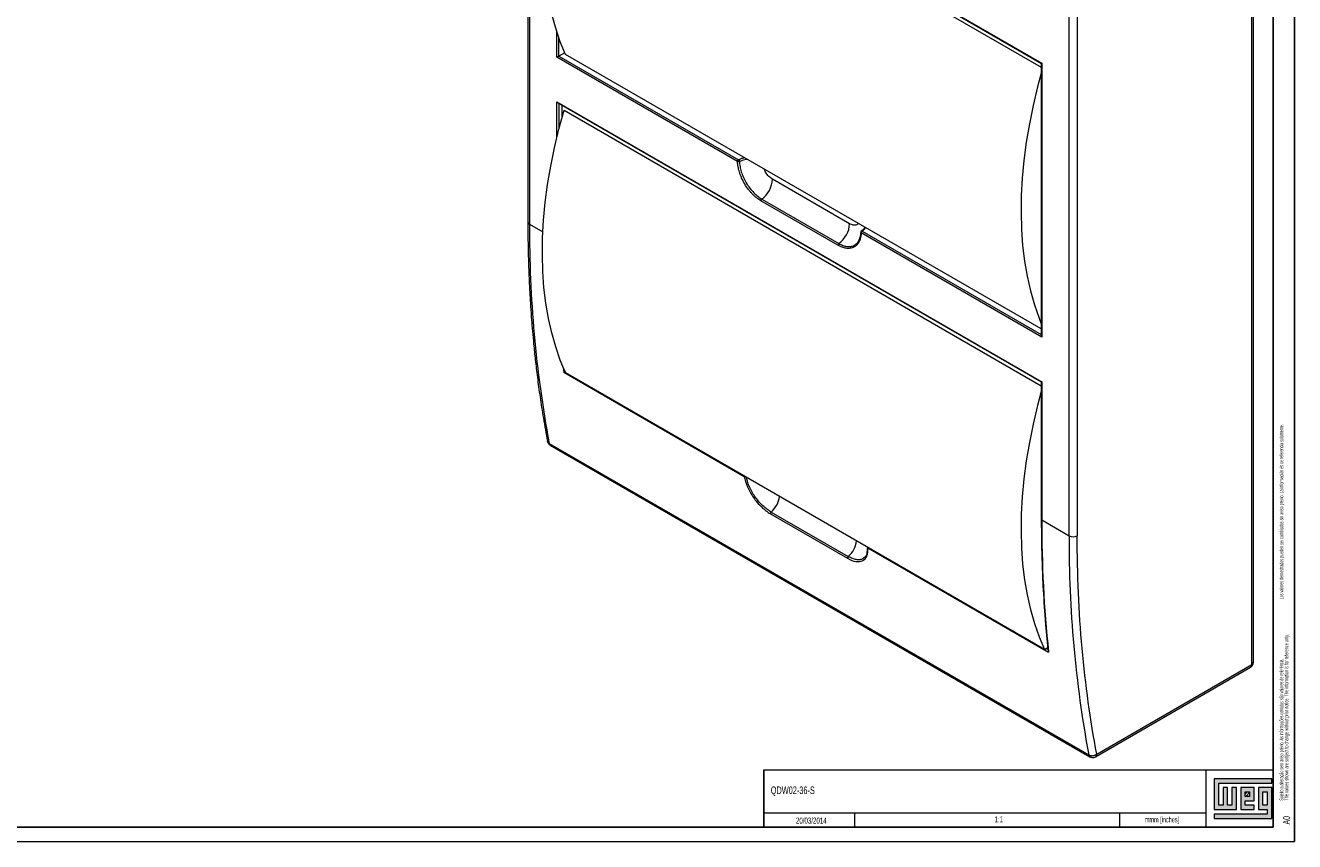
# Model space of a CAD drawing. Header units: millimetres. Extents: x 0 to 1189, y 0 to 841.
# Tile 4 of 6: x 747 to 1189, y 0 to 284. Entities that reach past the tile are written whole.
import ezdxf

# ---------------------------------------------------------------- set-up
doc = ezdxf.new("R2010")
doc.units = ezdxf.units.MM
doc.layers.add('FORMATO', color=7, linetype='Continuous')
doc.layers.add('LEGENDA', color=7, linetype='Continuous')
doc.styles.add('SLDTEXTSTYLE1', font='TXT', dxfattribs={"width": 0.605})
doc.styles.add('SLDTEXTSTYLE2', font='TXT', dxfattribs={"width": 0.569583})

# ---------------------------------------------------------------- blocks, each defined once
blk = doc.blocks.new('SW_NOTE_0')
at = {"color": 0, "linetype": 'Continuous', "lineweight": 0, "attachment_point": 1, "rotation": 90}
for s, insert, char_height, style in [('Sujeito a alteração sem aviso prévio. As informações contidas são valores de referência.                                                           Los valores demostrados pueden ser cambiados sin aviso previo. La información és de referencia solamente.', (-1.71, 0), 1.32292, 'SLDTEXTSTYLE2'), ('The values shown are subject to change without prior notice. The information is for reference only.', (0.06, 0), 1.3229, 'SLDTEXTSTYLE1')]:
    blk.add_mtext(s, dxfattribs=dict(at, insert=insert, char_height=char_height, style=style))

msp = doc.modelspace()

# ---------------------------------------------------------------- hatches: boundary and pattern name
at = {"linetype": 'Continuous'}
msp.add_hatch(color=7, dxfattribs=at).paths.add_polyline_path([(1160.99, 21.93), (1160.99, 11.15), (1168.69, 11.15), (1168.69, 18.85), (1167.15, 18.85), (1167.15, 12.69), (1165.61, 12.69), (1165.61, 18.85), (1164.07, 18.85), (1164.07, 12.69), (1162.53, 12.69), (1162.53, 20.39), (1181.01, 20.39), (1181.01, 21.93)], flags=0)
h = msp.add_hatch(color=7, dxfattribs=at)
h.paths.add_polyline_path([(1160.99, 8.07), (1181.01, 8.07), (1181.01, 18.85), (1176.39, 18.85), (1176.39, 11.15), (1179.47, 11.15), (1179.47, 9.61), (1160.99, 9.61)], flags=0)
h.paths.add_polyline_path([(1177.93, 17.31), (1179.47, 17.31), (1179.47, 12.69), (1177.93, 12.69)], flags=0)
h = msp.add_hatch(color=7, dxfattribs=at)
h.paths.add_polyline_path([(1174.85, 12.69), (1171.77, 12.69), (1171.77, 14.23), (1174.85, 14.23), (1174.85, 18.85), (1170.23, 18.85), (1170.23, 11.15), (1174.85, 11.15)], flags=0)
h.paths.add_polyline_path([(1173.31, 15.77), (1171.77, 15.77), (1171.77, 17.31), (1173.31, 17.31)], flags=0)
h = msp.add_hatch(dxfattribs=at)
h.set_pattern_fill('ANSI31', color=8, scale=0.25, style=0)
h.paths.add_polyline_path([(1173.31, 15.77), (1171.77, 15.77), (1171.77, 17.31), (1173.31, 17.31)], flags=0)

# ---------------------------------------------------------------- linework, layer by layer
at = {"color": 7, "linetype": 'Continuous', "lineweight": 15}
for p, q in [((1174.03, 61.68), (1174.03, 444.64)), ((1174.62, 62.5), (1174.62, 445.45)), ((921.71, 438.91), (921.71, 216)), ((922.3, 438.09), (922.3, 215.18)), ((931.85, 368.89), (1100.84, 271.33)), ((932.2, 368.52), (1100.7, 271.25)), ((934.32, 365.95), (1100.7, 269.91)), ((1110.39, 106.6), (1110.39, 329.51)), ((1113.22, 329.51), (1113.22, 106.6)), ((934.62, 274.96), (932.55, 273.77)), ((1100.7, 178.66), (934.89, 274.38)), ((994.8, 237.02), (931.85, 273.36)), ((932.55, 273.77), (995.15, 237.63)), ((1100.7, 271.25), (1100.7, 176.29)), ((1100.84, 271.33), (1100.84, 175.8)), ((931.85, 257.84), (1100.84, 160.28)), ((932.2, 257.47), (1100.7, 160.2)), ((933.61, 256.65), (933.61, 252.41)), ((934.32, 254.9), (1100.7, 158.86)), ((1033.88, 215.35), (1007.01, 230.86)), ((1029.78, 207.86), (1002.91, 223.37)), ((1003.24, 223.96), (1030.11, 208.45)), ((1100.84, 175.8), (1037.89, 212.14)), ((934.21, 163.63), (997.17, 127.28)), ((1101.76, 66.99), (934.89, 163.33)), ((1100.7, 160.2), (1100.7, 112.31)), ((1100.84, 160.28), (1100.84, 112.11)), ((929.14, 138.79), (1117.23, 30.21)), ((929.53, 138.18), (1117.62, 29.59)), ((1006.26, 114.25), (1033.13, 98.74)), ((1006.53, 114.87), (1033.4, 99.35)), ((1100.84, 112.11), (1110.39, 106.6)), ((1040.1, 102.7), (1039.93, 100.64)), ((1040.26, 102.41), (1103.21, 66.07)), ((1101.76, 66.99), (1102.92, 67.66)), ((1119.62, 29.59), (1173.62, 60.77)), ((1120.03, 30.51), (1174.03, 61.68))]:
    msp.add_line(p, q, dxfattribs=at)
at = {"color": 8, "linetype": 'Continuous', "lineweight": 15}
for p, q in [((931.85, 273.36), (931.85, 282.1)), ((932.55, 273.77), (932.55, 280.08)), ((931.85, 245.59), (931.85, 257.84)), ((932.55, 257.27), (932.55, 248.43)), ((922.3, 215.18), (926.93, 212.51)), ((1038.24, 212.75), (1100.7, 176.7)), ((934.05, 165.23), (934.21, 163.63)), ((1102.43, 67.38), (1102.99, 67.06))]:
    msp.add_line(p, q, dxfattribs=at)
at = {"color": 7, "linetype": 'Continuous', "lineweight": 0}
for p, q in [((1181.01, 21.93), (1160.99, 21.93)), ((1160.99, 21.93), (1160.99, 11.15)), ((1162.53, 20.39), (1181.01, 20.39)), ((1162.53, 12.69), (1162.53, 20.39)), ((1165.61, 18.85), (1164.07, 18.85)), ((1164.07, 18.85), (1164.07, 12.69)), ((1165.61, 12.69), (1165.61, 18.85)), ((1168.69, 18.85), (1167.15, 18.85)), ((1167.15, 18.85), (1167.15, 12.69)), ((1168.69, 11.15), (1168.69, 18.85)), ((1174.85, 18.85), (1170.23, 18.85)), ((1170.23, 18.85), (1170.23, 11.15)), ((1174.85, 14.23), (1174.85, 18.85)), ((1181.01, 18.85), (1176.39, 18.85)), ((1176.39, 18.85), (1176.39, 11.15)), ((1181.01, 20.39), (1181.01, 21.93)), ((1181.01, 8.07), (1181.01, 18.85)), ((1171.77, 17.31), (1173.31, 17.31)), ((1171.77, 15.77), (1171.77, 17.31)), ((1173.31, 15.77), (1171.77, 15.77)), ((1171.77, 14.23), (1174.85, 14.23)), ((1171.77, 12.69), (1171.77, 14.23)), ((1173.31, 17.31), (1173.31, 15.77)), ((1177.93, 12.69), (1177.93, 17.31)), ((1177.93, 17.31), (1179.47, 17.31)), ((1179.47, 17.31), (1179.47, 12.69)), ((1035.52, 10.02), (1035.52, 5)), ((1128, 10.03), (1128, 5)), ((1160.99, 11.15), (1168.69, 11.15)), ((1160.99, 9.61), (1160.99, 8.07)), ((1179.47, 9.61), (1160.99, 9.61)), ((1164.07, 12.69), (1162.53, 12.69)), ((1167.15, 12.69), (1165.61, 12.69)), ((1170.23, 11.15), (1174.85, 11.15)), ((1174.85, 12.69), (1171.77, 12.69)), ((1174.85, 11.15), (1174.85, 12.69)), ((1176.39, 11.15), (1179.47, 11.15)), ((1179.47, 12.69), (1177.93, 12.69)), ((1179.47, 11.15), (1179.47, 9.61)), ((1160.99, 8.07), (1181.01, 8.07))]:
    msp.add_line(p, q, dxfattribs=at)
at = {"color": 7, "linetype": 'Continuous', "lineweight": 15, "flags": 128}
for points in [[(934.89, 274.38), (933.03, 278.8), (931.41, 283.45), (930.03, 288.32), (928.88, 293.4), (927.98, 298.68), (927.33, 304.14), (926.92, 309.78), (926.76, 315.57), (926.85, 321.51), (927.18, 327.59), (927.76, 333.78), (928.59, 340.07), (929.67, 346.45), (930.98, 352.9), (932.53, 359.4), (934.32, 365.95)], [(1100.7, 267.87), (1099.41, 263.07), (1097.86, 256.56), (1096.54, 250.11), (1095.47, 243.73), (1094.64, 237.44), (1094.06, 231.25), (1093.72, 225.18), (1093.63, 219.24), (1093.8, 213.44), (1094.2, 207.8), (1094.86, 202.34), (1095.76, 197.06), (1096.9, 191.98), (1098.29, 187.11), (1099.91, 182.46), (1100.7, 180.48)], [(934.89, 163.33), (933.03, 167.75), (931.41, 172.4), (930.03, 177.27), (928.88, 182.35), (927.98, 187.63), (927.33, 193.09), (926.92, 198.73), (926.76, 204.52), (926.85, 210.46), (927.18, 216.54), (927.76, 222.73), (928.59, 229.02), (929.67, 235.4), (930.98, 241.85), (932.53, 248.35), (934.32, 254.9)], [(1100.7, 156.82), (1099.41, 152.02), (1097.86, 145.51), (1096.54, 139.06), (1095.47, 132.68), (1094.64, 126.39), (1094.06, 120.2), (1093.72, 114.13), (1093.63, 108.19), (1093.8, 102.39), (1094.2, 96.75), (1094.86, 91.29), (1095.76, 86.01), (1096.9, 80.93), (1098.29, 76.06), (1099.91, 71.41), (1101.76, 66.99)], [(1117.62, 29.59), (1117.72, 29.55), (1117.75, 29.54)]]:
    msp.add_lwpolyline(points, dxfattribs=at)
at = {"color": 8, "linetype": 'Continuous', "lineweight": 15, "flags": 128}
for points in [[(997.17, 127.37), (997.17, 127.37), (997.17, 127.28)], [(1040.26, 102.41), (1040.25, 102.5), (1040.25, 102.5)]]:
    msp.add_lwpolyline(points, dxfattribs=at)
at = {"color": 7, "linetype": 'Continuous', "lineweight": 15}
for centre, radius, start, end in [((995.57, 236.98), 0.768, 122.6055, 177.3945), ((998.02, 231.3), 9, 305.4166, 357.2126), ((1003.69, 223.33), 0.776, 125.4166, 177.2126), ((1330.29, 213.23), 407.99, 179.7257, 190.5121), ((1024.89, 215.79), 9, 305.4166, 357.2126), ((1038.66, 212.11), 0.768, 122.6055, 177.3945), ((1030.56, 207.82), 0.776, 125.4166, 177.2126), ((1007.01, 114.29), 0.754, 129.6568, 182.3194), ((1536.41, 111.43), 435.57, 179.9104, 185.9775), ((1111.8, 109.33), 3.07, 242.6097, 297.3903), ((1518.38, 104.64), 407.99, 179.7257, 190.5121), ((1033.88, 98.77), 0.754, 129.6568, 182.3194)]:
    msp.add_arc(centre, radius, start, end, dxfattribs=at)
at = {"color": 8, "linetype": 'Continuous', "lineweight": 15}
for centre, radius, start, end in [((922.72, 216.09), 1.01, 185.6948, 245.6253), ((929.99, 138.89), 0.849, 186.9813, 237.5613), ((1001.02, 121.3), 8.47, 310.5843, 353.2248), ((1100.95, 112.34), 0.251, 185.6948, 245.6253), ((1027.96, 105.75), 8.39, 310.392, 353.4171), ((1173.62, 62.6), 1.01, 294.3747, 354.3052), ((1173.05, 61.57), 0.986, 305.0133, 6.2988), ((1118.08, 30.31), 0.849, 186.9813, 237.5613), ((1119.05, 30.4), 0.986, 305.0165, 6.2986)]:
    msp.add_arc(centre, radius, start, end, dxfattribs=at)
at = {"color": 7, "linetype": 'Continuous', "lineweight": 15}
for centre, major_axis, ratio, start_param, end_param in [((932.2, 273.56), (0.5, 0.289), 0.00007, 0.785358, 2.356154), ((1101.2, 271.54), (0.5, 0.289), 0.00007, 2.356154, 3.141633), ((932.2, 258.05), (-0.354, 0.612), 0.577335, 1.570756, 2.356235), ((1101.2, 176), (-0.354, 0.612), 0.577335, 0.785358, 1.570756), ((1101.2, 160.49), (0.5, 0.289), 0.00007, 2.356154, 3.141552)]:
    msp.add_ellipse(centre, major_axis=major_axis, ratio=ratio, start_param=start_param, end_param=end_param, dxfattribs=at)
for points, knots in [([(1002.91, 223.37), (1002.83, 223.42), (1002.67, 223.51), (1002.43, 223.66), (1002.19, 223.82), (1001.95, 223.99), (1001.71, 224.17), (1001.3, 224.48), (1000.72, 224.97), (999.98, 225.68), (999.26, 226.46), (998.33, 227.61), (997.26, 229.19), (996.38, 230.89), (995.81, 232.26), (995.46, 233.28), (995.18, 234.28), (995.01, 235.13), (994.9, 235.85), (994.83, 236.44), (994.81, 236.82), (994.8, 237.02)], [0, 0, 0, 0, 0.019538, 0.03904, 0.058523, 0.078005, 0.097502, 0.117031, 0.178828, 0.240655, 0.304876, 0.369128, 0.500006, 0.630885, 0.695106, 0.759358, 0.821155, 0.882981, 0.921991, 0.960951, 1, 1, 1, 1]), ([(995.48, 237.02), (995.46, 237.01), (995.43, 237), (995.38, 236.98), (995.31, 236.96), (995.23, 236.95), (995.14, 236.94), (995.04, 236.95), (994.96, 236.96), (994.87, 236.98), (994.83, 237), (994.8, 237.02)], [0, 0, 0, 0, 0.0810928, 0.1642713, 0.2501621, 0.3686147, 0.5001202, 0.6154643, 0.7500748, 0.8523604, 1, 1, 1, 1]), ([(995.15, 237.63), (995.17, 237.62), (995.2, 237.6), (995.24, 237.55), (995.29, 237.5), (995.33, 237.45), (995.37, 237.39), (995.4, 237.32), (995.43, 237.26), (995.45, 237.19), (995.47, 237.13), (995.48, 237.07), (995.48, 237.04), (995.48, 237.02)], [0, 0, 0, 0, 0.088065, 0.179365, 0.273148, 0.368517, 0.464482, 0.56001, 0.654102, 0.745841, 0.83445, 0.919316, 1, 1, 1, 1]), ([(995.48, 237.02), (995.5, 236.49), (995.56, 235.92), (995.77, 234.73), (995.92, 234.1), (996.32, 232.81), (996.57, 232.15), (997.16, 230.83), (997.49, 230.18), (998.25, 228.91), (998.66, 228.31), (999.53, 227.17), (999.98, 226.64), (1000.92, 225.69), (1001.39, 225.27), (1002.33, 224.53), (1002.79, 224.22), (1003.24, 223.96)], [0, 0, 0, 0, 0.125, 0.125, 0.25, 0.25, 0.375, 0.375, 0.5, 0.5, 0.625, 0.625, 0.75, 0.75, 0.875, 0.875, 1, 1, 1, 1]), ([(921.71, 216), (921.72, 213.82), (921.74, 209.52), (921.87, 203.26), (922.08, 197.33), (922.34, 191.78), (922.64, 186.64), (922.97, 182.07), (923.33, 177.67), (923.75, 173.06), (924.31, 167.7), (925.04, 161.61), (925.97, 154.82), (927.13, 147.35), (928.07, 142.22), (928.57, 139.53)], [0, 0, 0, 0, 0.08096, 0.159555, 0.235072, 0.305607, 0.371045, 0.43265, 0.48247, 0.542719, 0.613391, 0.694479, 0.785963, 0.887817, 1, 1, 1, 1]), ([(1038.02, 212.78), (1038, 212.77), (1037.95, 212.74), (1037.86, 212.66), (1037.77, 212.54), (1037.75, 212.42), (1037.74, 212.36)], [0, 0, 0, 0, 0.144121, 0.33358, 0.687653, 1, 1, 1, 1]), ([(1039.1, 214.22), (1039.05, 214.02), (1038.92, 213.48), (1038.32, 213.03), (1037.94, 212.74)], [0, 0, 0, 0, 0.366213, 1, 1, 1, 1]), ([(1037.89, 212.14), (1037.89, 212.05), (1037.88, 211.87), (1037.86, 211.6), (1037.83, 211.34), (1037.79, 211.09), (1037.75, 210.84), (1037.66, 210.42), (1037.51, 209.85), (1037.23, 209.17), (1036.88, 208.56), (1036.31, 207.83), (1035.43, 207.15), (1034.36, 206.8), (1033.43, 206.73), (1032.71, 206.78), (1031.97, 206.92), (1031.32, 207.13), (1030.75, 207.36), (1030.26, 207.59), (1029.94, 207.77), (1029.78, 207.86)], [0, 0, 0, 0, 0.019538, 0.03904, 0.058523, 0.078005, 0.097502, 0.117031, 0.178828, 0.240655, 0.304876, 0.369128, 0.500006, 0.630885, 0.695106, 0.759358, 0.821155, 0.882981, 0.921991, 0.960951, 1, 1, 1, 1]), ([(1035.87, 208.15), (1036.08, 208.29), (1036.64, 208.67), (1037.25, 209.67), (1037.7, 210.89), (1037.79, 211.81), (1037.82, 212.2)], [0, 0, 0, 0, 0.188591, 0.493578, 0.787217, 1, 1, 1, 1]), ([(934.21, 163.63), (934.23, 163.64), (934.27, 163.66), (934.33, 163.7), (934.42, 163.75), (934.53, 163.82), (934.64, 163.89), (934.74, 163.96), (934.79, 163.99), (934.83, 164.03), (934.86, 164.05), (934.88, 164.06)], [0, 0, 0, 0, 0.098962, 0.250635, 0.387044, 0.499833, 0.748764, 0.813272, 0.874473, 0.937907, 1, 1, 1, 1]), ([(928.58, 139.5), (928.6, 139.43), (928.63, 139.22), (928.79, 138.9), (929.03, 138.57), (929.28, 138.32), (929.46, 138.24), (929.53, 138.21)], [0, 0, 0, 0, 0.132388, 0.383202, 0.634016, 0.879497, 1, 1, 1, 1]), ([(997.17, 127.28), (997.34, 126.14), (997.71, 124.9), (998.79, 122.38), (999.51, 121.11), (1001.19, 118.72), (1002.14, 117.59), (1004.16, 115.66), (1005.22, 114.85), (1006.26, 114.25)], [0, 0, 0, 0, 0.25, 0.25, 0.5, 0.5, 0.75, 0.75, 1, 1, 1, 1]), ([(1100.7, 112.31), (1100.7, 111.42), (1100.7, 109.88), (1100.72, 107.89), (1100.74, 106.36), (1100.75, 105.02), (1100.8, 102.38), (1100.93, 97.05), (1101.28, 88.27), (1101.76, 80.81), (1102.15, 75.96), (1102.28, 74.5), (1102.4, 73.05), (1102.56, 71.33), (1102.77, 69.14), (1102.94, 67.44), (1103.04, 66.52)], [0, 0, 0, 0, 0.0564448, 0.0980018, 0.1268398, 0.1546939, 0.1832757, 0.2962429, 0.4979683, 0.7547088, 0.788331, 0.8216469, 0.8525431, 0.8848958, 0.9372519, 1, 1, 1, 1]), ([(1120.03, 30.51), (1117.77, 42.35), (1116.07, 54.67), (1113.79, 80.09), (1113.22, 93.2), (1113.22, 106.6)], [0, 0, 0, 0, 0.5, 0.5, 1, 1, 1, 1]), ([(1033.13, 98.74), (1034.16, 98.15), (1035.16, 97.77), (1036.98, 97.49), (1037.78, 97.59), (1039.08, 98.26), (1039.58, 98.84), (1040.2, 100.37), (1040.32, 101.33), (1040.26, 102.41)], [0, 0, 0, 0, 0.25, 0.25, 0.5, 0.5, 0.75, 0.75, 1, 1, 1, 1]), ([(1039.93, 100.64), (1039.93, 100.57), (1039.87, 99.75), (1039.44, 99.34), (1039.04, 98.96)], [0, 0, 0, 0, 0.078204, 1, 1, 1, 1]), ([(1103.04, 66.52), (1103.04, 66.51), (1103.04, 66.43), (1103.09, 66.27), (1103.17, 66.14), (1103.21, 66.07)], [0, 0, 0, 0, 0.029707, 0.513805, 1, 1, 1, 1]), ([(1173.62, 60.77), (1173.81, 60.9), (1174.21, 61.2), (1174.5, 61.78), (1174.61, 62.25), (1174.59, 62.48), (1174.59, 62.56)], [0, 0, 0, 0, 0.323656, 0.689443, 0.884511, 1, 1, 1, 1]), ([(1117.23, 30.21), (1117.26, 30.19), (1117.32, 30.16), (1117.42, 30.11), (1117.53, 30.07), (1117.69, 30.02), (1117.92, 29.97), (1118.25, 29.93), (1118.64, 29.95), (1119.03, 30.02), (1119.34, 30.12), (1119.57, 30.22), (1119.74, 30.31), (1119.9, 30.4), (1119.99, 30.47), (1120.03, 30.51)], [0, 0, 0, 0, 0.037383, 0.079075, 0.125101, 0.169331, 0.250162, 0.375084, 0.500007, 0.62493, 0.749853, 0.814292, 0.874927, 0.938797, 1, 1, 1, 1]), ([(1117.5, 29.69), (1117.53, 29.67), (1117.76, 29.49), (1118.28, 29.32), (1119, 29.31), (1119.42, 29.5), (1119.62, 29.59)], [0, 0, 0, 0, 0.042746, 0.38694, 0.710628, 1, 1, 1, 1])]:
    msp.add_open_spline(points, degree=3, knots=knots, dxfattribs=at)
at = {"color": 8, "linetype": 'Continuous', "lineweight": 15}
for points, knots in [([(997.37, 238.31), (997.08, 238.26), (996.26, 238.12), (995.59, 237.82), (995.15, 237.63)], [0, 0, 0, 0, 0.3618986, 1, 1, 1, 1]), ([(998.39, 237.72), (998.03, 237.7), (996.96, 237.65), (996.07, 237.27), (995.48, 237.02)], [0, 0, 0, 0, 0.327599, 1, 1, 1, 1]), ([(1007.01, 230.86), (1006.58, 231.16), (1005.69, 231.79), (1004.61, 233.13), (1004.2, 234.09), (1004.04, 234.46)], [0, 0, 0, 0, 0.3646041, 0.7578, 1, 1, 1, 1]), ([(1036.86, 215.51), (1036.7, 215.33), (1036.28, 214.84), (1035.2, 214.76), (1034.31, 215.16), (1033.88, 215.35)], [0, 0, 0, 0, 0.242202, 0.635397, 1, 1, 1, 1]), ([(1038.03, 212.78), (1038.05, 212.79), (1038.12, 212.81), (1038.19, 212.77), (1038.24, 212.75)], [0, 0, 0, 0, 0.392101, 1, 1, 1, 1]), ([(1038.24, 212.75), (1038.58, 213.01), (1039.11, 213.4), (1039.34, 213.87), (1039.42, 214.03)], [0, 0, 0, 0, 0.653884, 1, 1, 1, 1]), ([(1030.11, 208.45), (1030.57, 208.21), (1031.52, 207.72), (1032.93, 207.38), (1034.28, 207.39), (1035.28, 207.65), (1035.74, 208.04), (1035.87, 208.15)], [0, 0, 0, 0, 0.211932, 0.435933, 0.668809, 0.906454, 1, 1, 1, 1]), ([(1037.75, 212.36), (1037.75, 212.35), (1037.74, 212.31), (1037.78, 212.22), (1037.86, 212.17), (1037.89, 212.14)], [0, 0, 0, 0, 0.118149, 0.583463, 1, 1, 1, 1]), ([(929.14, 138.79), (928.99, 138.91), (928.74, 139.09), (928.6, 139.37), (928.58, 139.49), (928.58, 139.53)], [0, 0, 0, 0, 0.566633, 0.871662, 1, 1, 1, 1]), ([(997.42, 127.23), (997.39, 127.23), (997.3, 127.23), (997.22, 127.26), (997.17, 127.28)], [0, 0, 0, 0, 0.319796, 1, 1, 1, 1]), ([(1006.53, 114.87), (1006.03, 115.18), (1005.04, 115.81), (1003.55, 117.1), (1002.14, 118.59), (1000.85, 120.26), (999.73, 122.03), (998.84, 123.84), (998.21, 125.51), (998.01, 126.5), (997.93, 126.94)], [0, 0, 0, 0, 0.12865, 0.25732, 0.386011, 0.514743, 0.643496, 0.77223, 0.900953, 1, 1, 1, 1]), ([(1039.04, 99.02), (1038.86, 98.86), (1038.42, 98.46), (1037.46, 98.21), (1036.24, 98.23), (1034.87, 98.59), (1033.89, 99.1), (1033.4, 99.35)], [0, 0, 0, 0, 0.146946, 0.360289, 0.573562, 0.7868, 1, 1, 1, 1])]:
    msp.add_open_spline(points, degree=3, knots=knots, dxfattribs=at)
at = {"layer": 'FORMATO'}
for p, q in [((1189, 0), (1189, 841)), ((1181.52, 5), (1181.52, 831)), ((1004, 25), (1004, 5)), ((1181.52, 5), (22.52, 5))]:
    msp.add_line(p, q, dxfattribs=at)
at = {"layer": 'FORMATO', "lineweight": 0}
for p, q in [((1004, 25), (1181.52, 25)), ((1158, 25), (1158, 5)), ((1004, 10.02), (1035.52, 10.02)), ((1035.52, 10.02), (1158, 10.03)), ((0, 0), (1189, 0))]:
    msp.add_line(p, q, dxfattribs=at)

# ---------------------------------------------------------------- block references
at = {"color": 7, "linetype": 'Continuous', "lineweight": 0}
msp.add_blockref('SW_NOTE_0', (1185.45, 14.3), dxfattribs=at)

# ---------------------------------------------------------------- texts
at = {"layer": 'FORMATO', "insert": (1136.78, 8.62), "char_height": 1.9, "attachment_point": 1, "style": 'SLDTEXTSTYLE1'}
msp.add_mtext('mmm [inches]', dxfattribs=at)
at = {"layer": 'LEGENDA', "style": 'SLDTEXTSTYLE1'}
for s, insert, char_height, attachment_point in [('QDW02-36-S', (1006.39, 19.22), 2.646, 1), ('1:1', (1085.89, 8.85), 2.117, 2), ('20/03/2014', (1020.52, 8.38), 2.117, 2)]:
    msp.add_mtext(s, dxfattribs=dict(at, insert=insert, char_height=char_height, attachment_point=attachment_point))
at = {"layer": 'LEGENDA', "insert": (1184.98, 5.98), "char_height": 2.381, "attachment_point": 1, "rotation": 90, "style": 'SLDTEXTSTYLE1'}
msp.add_mtext('A0', dxfattribs=at)

doc.saveas('drawing.dxf')
